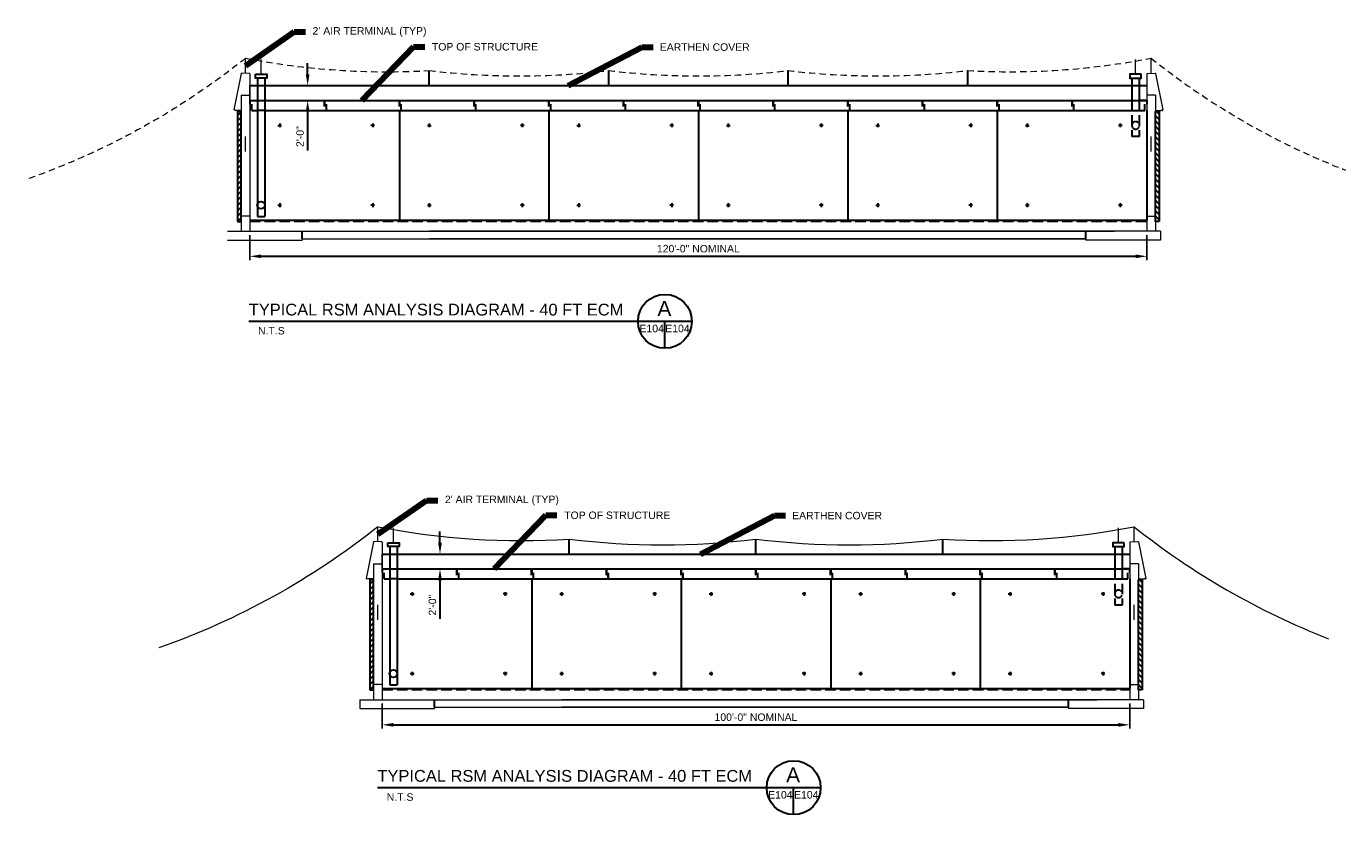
# Model space of a CAD drawing. Header units: inches. Extents: x 3176 to 8492, y -2587 to 2467.
# Tile 4 of 7: x 6273 to 8391, y -2587 to -1322. Entities that reach past the tile are written whole.
import ezdxf

# ---------------------------------------------------------------- set-up
doc = ezdxf.new("R2010")
doc.units = ezdxf.units.IN
doc.header["$LTSCALE"] = 50
doc.header["$MEASUREMENT"] = 0
doc.linetypes.add('DGN Style 2', pattern=[0.338661, 0.203197, -0.135465])
doc.linetypes.add('DGN Style 3', pattern=[0.474126, 0.338661, -0.135465])
doc.layers.get('Defpoints').update_dxf_attribs({"lineweight": 0})
for name, color, linetype, lineweight in [('E-ANNO-TEXT', 7, 'Continuous', 0), ('G-ANNO-DIM', 1, 'Continuous', 0), ('G-ANNO-TEXT', 2, 'Continuous', 30), ('Level 2', 7, 'Continuous', 0), ('S-FNDN-FTNG', 48, 'Continuous', 13), ('S-FNDN-PEDS', 48, 'Continuous', 30), ('S-WALL-LOAD', 3, 'Continuous', 13)]:
    doc.layers.add(name, color=color, linetype=linetype, lineweight=lineweight)
doc.styles.add("_1 4 1'-0", font='arial.ttf', dxfattribs={"height": 6})
doc.styles.add("_1 4 1'-0_0", font='arial.ttf')
doc.styles.add('TITLE 6.35', font='swissk.ttf', dxfattribs={"height": 250})
doc.styles.add('Title Block - General', font='arial.ttf', dxfattribs={"height": 0.12})
doc.styles.add('TITLE20', font='simplex.shx', dxfattribs={"height": 5000})
doc.dimstyles.new("1 4 1'-0", dxfattribs={"dimtxt": 12, "dimasz": 18, "dimexe": 6, "dimexo": 6, "dimgap": 6, "dimtad": 1, "dimdec": 0, "dimzin": 11, "dimdsep": 46, "dimlunit": 3, "dimtxsty": "_1 4 1'-0_0", "dimcen": 0.09, "dimclrd": 256, "dimadec": 4, "dimazin": 3, "dimtfac": 1, "dimtdec": 0, "dimtofl": 0, "dimtmove": 0, "dimatfit": 2, "dimfxl": 1, "dimfrac": 2, "dimtolj": 1, "dimtzin": 11, "dimlwd": -1, "dimarcsym": 0})

# ---------------------------------------------------------------- blocks, each defined once
blk = doc.blocks.new('*D166')
at = {"layer": 'Defpoints', "color": 0, "lineweight": 0, "transparency": 16777216}
for p in [(6844, -2168.4), (6936.7, -2168.4), (6844, -2192.4)]:
    blk.add_point(p, dxfattribs=at)
at = {"layer": 'G-ANNO-TEXT', "transparency": 16777216}
for p, q in [((6936.7, -2150.4), (6936.7, -2132.4)), ((6936.7, -2210.4), (6936.7, -2272.5))]:
    blk.add_line(p, q, dxfattribs=at)
at = {"layer": 'G-ANNO-TEXT', "color": 0, "lineweight": -2, "transparency": 16777216}
for p, q in [((6850, -2168.4), (6942.7, -2168.4)), ((6850, -2192.4), (6942.7, -2192.4))]:
    blk.add_line(p, q, dxfattribs=at)
at = {"layer": 'G-ANNO-TEXT', "lineweight": 0, "transparency": 16777216}
for points in [[(6933.7, -2150.4), (6939.7, -2150.4), (6936.7, -2168.4)], [(6933.7, -2210.4), (6939.7, -2210.4), (6936.7, -2192.4)]]:
    blk.add_solid(points, dxfattribs=at)
at = {"layer": 'G-ANNO-TEXT', "color": 0, "transparency": 16777216, "insert": (6924.6, -2250.4), "char_height": 12, "attachment_point": 5, "rotation": 90, "style": "_1 4 1'-0_0"}
blk.add_mtext('\\A1;\\H12;2\'-0"', dxfattribs=at)
blk = doc.blocks.new('*D167')
at = {"layer": 'Defpoints', "color": 0, "lineweight": 0, "transparency": 16777216}
for p in [(6631.5, -1416.5), (6724.2, -1416.5), (6631.5, -1440.5)]:
    blk.add_point(p, dxfattribs=at)
at = {"layer": 'G-ANNO-TEXT', "transparency": 16777216}
for p, q in [((6724.2, -1398.5), (6724.2, -1380.5)), ((6724.2, -1458.5), (6724.2, -1520.6))]:
    blk.add_line(p, q, dxfattribs=at)
at = {"layer": 'G-ANNO-TEXT', "color": 0, "lineweight": -2, "transparency": 16777216}
for p, q in [((6637.5, -1416.5), (6730.2, -1416.5)), ((6637.5, -1440.5), (6730.2, -1440.5))]:
    blk.add_line(p, q, dxfattribs=at)
at = {"layer": 'G-ANNO-TEXT', "lineweight": 0, "transparency": 16777216}
for points in [[(6721.2, -1398.5), (6727.2, -1398.5), (6724.2, -1416.5)], [(6721.2, -1458.5), (6727.2, -1458.5), (6724.2, -1440.5)]]:
    blk.add_solid(points, dxfattribs=at)
at = {"layer": 'G-ANNO-TEXT', "color": 0, "transparency": 16777216, "insert": (6712.1, -1498.5), "char_height": 12, "attachment_point": 5, "rotation": 90, "style": "_1 4 1'-0_0"}
blk.add_mtext('\\A1;\\H12;2\'-0"', dxfattribs=at)
blk = doc.blocks.new('*D171')
at = {"layer": 'Defpoints', "color": 0, "lineweight": 0, "transparency": 16777216}
for p in [(6631.5, -1650.5), (8071.5, -1650.5), (8071.5, -1690.6)]:
    blk.add_point(p, dxfattribs=at)
at = {"layer": 'G-ANNO-TEXT', "color": 0, "lineweight": -2, "transparency": 16777216}
for p, q in [((6631.5, -1656.5), (6631.5, -1696.6)), ((8071.5, -1656.5), (8071.5, -1696.6))]:
    blk.add_line(p, q, dxfattribs=at)
at = {"layer": 'G-ANNO-TEXT', "transparency": 16777216}
blk.add_line((6649.5, -1690.6), (8053.5, -1690.6), dxfattribs=at)
at = {"layer": 'G-ANNO-TEXT', "lineweight": 0, "transparency": 16777216}
for points in [[(6649.5, -1687.6), (6649.5, -1693.6), (6631.5, -1690.6)], [(8053.5, -1687.6), (8053.5, -1693.6), (8071.5, -1690.6)]]:
    blk.add_solid(points, dxfattribs=at)
at = {"layer": 'G-ANNO-TEXT', "color": 0, "transparency": 16777216, "insert": (7351.5, -1678.4), "char_height": 12, "attachment_point": 5, "style": "_1 4 1'-0_0"}
blk.add_mtext('\\A1;120\'-0" NOMINAL', dxfattribs=at)
blk = doc.blocks.new('*D172')
at = {"layer": 'Defpoints', "color": 0, "lineweight": 0, "transparency": 16777216}
for p in [(6844, -2402.4), (8044, -2402.4), (8044, -2442.5)]:
    blk.add_point(p, dxfattribs=at)
at = {"layer": 'G-ANNO-TEXT', "color": 0, "lineweight": -2, "transparency": 16777216}
for p, q in [((6844, -2408.4), (6844, -2448.5)), ((8044, -2408.4), (8044, -2448.5))]:
    blk.add_line(p, q, dxfattribs=at)
at = {"layer": 'G-ANNO-TEXT', "transparency": 16777216}
blk.add_line((6862, -2442.5), (8026, -2442.5), dxfattribs=at)
at = {"layer": 'G-ANNO-TEXT', "lineweight": 0, "transparency": 16777216}
for points in [[(6862, -2439.5), (6862, -2445.5), (6844, -2442.5)], [(8026, -2439.5), (8026, -2445.5), (8044, -2442.5)]]:
    blk.add_solid(points, dxfattribs=at)
at = {"layer": 'G-ANNO-TEXT', "color": 0, "transparency": 16777216, "insert": (7444, -2430.3), "char_height": 12, "attachment_point": 5, "style": "_1 4 1'-0_0"}
blk.add_mtext('\\A1;100\'-0" NOMINAL', dxfattribs=at)

msp = doc.modelspace()

# ---------------------------------------------------------------- hatches: boundary and pattern name
at = {"layer": 'G-ANNO-TEXT'}
h = msp.add_hatch(dxfattribs=at)
h.set_pattern_fill('HATCH', color=256, style=0, pattern_type=2)
h.set_pattern_definition([(45, (6626.019, -1560.7), (-4.24264, 4.24264), [])])
h.paths.add_polyline_path([(6611.5, -1634.5), (6617.5, -1634.5), (6617.5, -1458), (6611.5, -1458)])
at = {"layer": 'G-ANNO-TEXT', "extrusion": (0, 0, -1)}
h = msp.add_hatch(dxfattribs=at)
h.set_pattern_fill('HATCH', color=256, style=0, pattern_type=2)
h.set_pattern_definition([(45, (-8070.941, -1560.7), (-4.24264, 4.24264), [])])
h.paths.add_polyline_path([(-8091.5, -1634.5), (-8085.5, -1634.5), (-8085.5, -1458), (-8091.5, -1458)])
at = {"layer": 'G-ANNO-TEXT'}
h = msp.add_hatch(dxfattribs=at)
h.set_pattern_fill('HATCH', color=256, style=0, pattern_type=2)
h.set_pattern_definition([(45, (6838.4965, -2312.577), (-4.24264, 4.24264), [])])
h.paths.add_polyline_path([(6824, -2386.3), (6830, -2386.3), (6830, -2209.9), (6824, -2209.9)])
at = {"layer": 'G-ANNO-TEXT', "extrusion": (0, 0, -1)}
h = msp.add_hatch(dxfattribs=at)
h.set_pattern_fill('HATCH', color=256, style=0, pattern_type=2)
h.set_pattern_definition([(45, (-8043.4185, -2312.577), (-4.24264, 4.24264), [])])
h.paths.add_polyline_path([(-8064, -2386.3), (-8058, -2386.3), (-8058, -2209.9), (-8064, -2209.9)])

# ---------------------------------------------------------------- linework, layer by layer
at = {"layer": 'E-ANNO-TEXT'}
for p, q in [((6624.5, -1396.7, -49.3), (6624.5, -1372.7, -49.3)), ((6649.5, -1398.5, -49.3), (6649.5, -1374.5, -49.3)), ((8053.4, -1398.5, -49.3), (8053.4, -1374.5, -49.3)), ((8078.5, -1396.7, -49.3), (8078.5, -1372.7, -49.3)), ((6631.5, -1440.5, -49.3), (6631.5, -1416.5, -49.3)), ((6624.5, -1522.2, -49.3), (6624.5, -1498.2, -49.3)), ((8078.5, -1522.2, -49.3), (8078.5, -1498.2, -49.3)), ((6837, -2148.6, -49.3), (6837, -2124.6, -49.3)), ((6862, -2150.4, -49.3), (6862, -2126.4, -49.3)), ((8025.9, -2150.4, -49.3), (8025.9, -2126.4, -49.3)), ((8051, -2148.6, -49.3), (8051, -2124.6, -49.3)), ((6844, -2192.4, -49.3), (6844, -2168.4, -49.3)), ((6837, -2274.1, -49.3), (6837, -2250.1, -49.3)), ((8051, -2274.1, -49.3), (8051, -2250.1, -49.3))]:
    msp.add_line(p, q, dxfattribs=at)
at = {"layer": 'G-ANNO-DIM'}
for p, q in [((8071.5, -1503.3, -49.3), (8071.5, -1500.5, -49.3)), ((8044, -2255.2, -49.3), (8044, -2252.3, -49.3))]:
    msp.add_line(p, q, dxfattribs=at)
for points in [[(6611.5, -1458, -49.3), (6617.5, -1458, -49.3), (6617.5, -1634.5, -49.3), (6611.5, -1634.5, -49.3)], [(8091.5, -1458, -49.3), (8085.5, -1458, -49.3), (8085.5, -1634.5, -49.3), (8091.5, -1634.5, -49.3)], [(6824, -2209.9, -49.3), (6830, -2209.9, -49.3), (6830, -2386.3, -49.3), (6824, -2386.3, -49.3)], [(8064, -2209.9, -49.3), (8058, -2209.9, -49.3), (8058, -2386.3, -49.3), (8064, -2386.3, -49.3)]]:
    msp.add_3dface(points, dxfattribs=at)
at = {"layer": 'G-ANNO-TEXT'}
for p, q in [((6919.5, -1416.5, -49.3), (6919.5, -1392.5, -49.3)), ((7207.5, -1392.5, -49.3), (7207.5, -1416.5, -49.3)), ((7495.5, -1416.5, -49.3), (7495.5, -1392.5, -49.3)), ((7783.5, -1392.5, -49.3), (7783.5, -1416.5, -49.3)), ((6631.5, -1416.5, -49.3), (8071.5, -1416.5, -49.3)), ((6631.5, -1416.5, -49.3), (6931.5, -1416.5, -49.3)), ((6643.5, -1404.5, -49.3), (6643.5, -1626.5, -49.3)), ((6655.5, -1404.5, -49.3), (6655.4, -1626.5, -49.3)), ((6931.5, -1416.5, -49.3), (7231.5, -1416.5, -49.3)), ((8047.4, -1404.5, -49.3), (8047.4, -1440.5, -49.3)), ((8059.4, -1404.5, -49.3), (8059.4, -1440.5, -49.3)), ((6631.5, -1440.5, -49.3), (6631.5, -1446.2, -49.3)), ((6631.5, -1440.5, -49.3), (6643.5, -1440.5, -49.3)), ((6634.5, -1456.5, -49.3), (6634.5, -1446.5, -49.3)), ((6634.5, -1456.5, -49.3), (6643.5, -1456.5, -49.3)), ((6655.5, -1440.5, -49.3), (6750.9, -1440.5, -49.3)), ((6655.5, -1456.5, -49.3), (6753.9, -1456.5, -49.3)), ((6750.9, -1440.5, -49.3), (6750.9, -1450.4, -49.3)), ((6751.5, -1440.5, -49.3), (6751.5, -1446.2, -49.3)), ((6751.5, -1440.5, -49.3), (6870.9, -1440.5, -49.3)), ((6753.9, -1450.7, -49.3), (6753.9, -1456.5, -49.3)), ((6754.5, -1456.5, -49.3), (6754.5, -1446.5, -49.3)), ((6754.5, -1456.5, -49.3), (6873.9, -1456.5, -49.3)), ((6870.9, -1440.5, -49.3), (6870.9, -1450.4, -49.3)), ((6871.5, -1440.5, -49.3), (7950.9, -1440.5, -49.3)), ((6871.5, -1440.5, -49.3), (6871.5, -1446.2, -49.3)), ((6871.5, -1456.5, -49.3), (6871.5, -1632.5, -49.3)), ((6873.9, -1450.7, -49.3), (6873.9, -1456.5, -49.3)), ((6874.5, -1456.5, -49.3), (6874.5, -1446.5, -49.3)), ((6874.5, -1456.5, -49.3), (7953.9, -1456.5, -49.3)), ((6990.9, -1440.5, -49.3), (6990.9, -1450.4, -49.3)), ((6991.5, -1440.5, -49.3), (6991.5, -1446.2, -49.3)), ((6993.9, -1450.7, -49.3), (6993.9, -1456.5, -49.3)), ((6994.5, -1456.5, -49.3), (6994.5, -1446.5, -49.3)), ((7110.9, -1440.5, -49.3), (7110.9, -1450.4, -49.3)), ((7111.5, -1440.5, -49.3), (7111.5, -1446.2, -49.3)), ((7111.5, -1456.5, -49.3), (7111.5, -1632.5, -49.3)), ((7113.9, -1450.7, -49.3), (7113.9, -1456.5, -49.3)), ((7114.5, -1456.5, -49.3), (7114.5, -1446.5, -49.3)), ((7230.9, -1440.5, -49.3), (7230.9, -1450.4, -49.3)), ((7231.5, -1440.5, -49.3), (7231.5, -1446.2, -49.3)), ((7233.9, -1450.7, -49.3), (7233.9, -1456.5, -49.3)), ((7234.5, -1456.5, -49.3), (7234.5, -1446.5, -49.3)), ((7350.9, -1440.5, -49.3), (7350.9, -1450.4, -49.3)), ((7351.5, -1440.5, -49.3), (7351.5, -1446.2, -49.3)), ((7351.5, -1456.5, -49.3), (7351.5, -1632.5, -49.3)), ((7353.9, -1450.7, -49.3), (7353.9, -1456.5, -49.3)), ((7354.5, -1456.5, -49.3), (7354.5, -1446.5, -49.3)), ((7470.9, -1440.5, -49.3), (7470.9, -1450.4, -49.3)), ((7471.5, -1440.5, -49.3), (7471.5, -1446.2, -49.3)), ((7473.9, -1450.7, -49.3), (7473.9, -1456.5, -49.3)), ((7474.5, -1456.5, -49.3), (7474.5, -1446.5, -49.3)), ((7590.9, -1440.5, -49.3), (7590.9, -1450.4, -49.3)), ((7591.5, -1440.5, -49.3), (7591.5, -1446.2, -49.3)), ((7591.5, -1456.5, -49.3), (7591.5, -1632.5, -49.3)), ((7593.9, -1450.7, -49.3), (7593.9, -1456.5, -49.3)), ((7594.5, -1456.5, -49.3), (7594.5, -1446.5, -49.3)), ((7710.9, -1440.5, -49.3), (7710.9, -1450.4, -49.3)), ((7711.5, -1440.5, -49.3), (7711.5, -1446.2, -49.3)), ((7713.9, -1450.7, -49.3), (7713.9, -1456.5, -49.3)), ((7714.5, -1456.5, -49.3), (7714.5, -1446.5, -49.3)), ((7830.9, -1440.5, -49.3), (7830.9, -1450.4, -49.3)), ((7831.5, -1440.5, -49.3), (7831.5, -1446.2, -49.3)), ((7831.5, -1456.5, -49.3), (7831.5, -1632.5, -49.3)), ((7833.9, -1450.7, -49.3), (7833.9, -1456.5, -49.3)), ((7834.5, -1456.5, -49.3), (7834.5, -1446.5, -49.3)), ((7950.9, -1440.5, -49.3), (7950.9, -1450.4, -49.3)), ((7951.5, -1440.5, -49.3), (8070.9, -1440.5, -49.3)), ((7951.5, -1440.5, -49.3), (7951.5, -1446.2, -49.3)), ((7953.9, -1450.7, -49.3), (7953.9, -1456.5, -49.3)), ((7954.5, -1456.5, -49.3), (7954.5, -1446.5, -49.3)), ((7954.5, -1456.5, -49.3), (8068.5, -1456.5, -49.3)), ((8071.5, -1440.5, -49.3), (8059.4, -1440.5, -49.3)), ((8068.5, -1456.5, -49.3), (8068.5, -1446.5, -49.3)), ((8071.5, -1440.5, -49.3), (8071.5, -1446.2, -49.3)), ((8071.5, -1456.5, -49.3), (8071.5, -1632.5, -49.3)), ((6676.5, -1480.5, -49.3), (6682.5, -1480.5, -49.3)), ((6679.5, -1477.5, -49.3), (6679.5, -1483.5, -49.3)), ((6831.8, -1480.5, -49.3), (6825.8, -1480.5, -49.3)), ((6828.8, -1477.5, -49.3), (6828.8, -1483.5, -49.3)), ((6916.5, -1480.5, -49.3), (6922.5, -1480.5, -49.3)), ((6919.5, -1477.5, -49.3), (6919.5, -1483.5, -49.3)), ((7071.8, -1480.5, -49.3), (7065.8, -1480.5, -49.3)), ((7068.8, -1477.5, -49.3), (7068.8, -1483.5, -49.3)), ((7156.5, -1480.5, -49.3), (7162.5, -1480.5, -49.3)), ((7159.5, -1477.5, -49.3), (7159.5, -1483.5, -49.3)), ((7311.8, -1480.5, -49.3), (7305.8, -1480.5, -49.3)), ((7308.8, -1477.5, -49.3), (7308.8, -1483.5, -49.3)), ((7396.5, -1480.5, -49.3), (7402.5, -1480.5, -49.3)), ((7399.5, -1477.5, -49.3), (7399.5, -1483.5, -49.3)), ((7551.8, -1480.5, -49.3), (7545.8, -1480.5, -49.3)), ((7548.8, -1477.5, -49.3), (7548.8, -1483.5, -49.3)), ((7636.5, -1480.5, -49.3), (7642.5, -1480.5, -49.3)), ((7639.5, -1477.5, -49.3), (7639.5, -1483.5, -49.3)), ((7791.8, -1480.5, -49.3), (7785.8, -1480.5, -49.3)), ((7788.8, -1477.5, -49.3), (7788.8, -1483.5, -49.3)), ((7876.5, -1480.5, -49.3), (7882.5, -1480.5, -49.3)), ((7879.5, -1477.5, -49.3), (7879.5, -1483.5, -49.3)), ((8031.8, -1480.5, -49.3), (8025.8, -1480.5, -49.3)), ((8028.8, -1477.5, -49.3), (8028.8, -1483.5, -49.3)), ((6676.5, -1608.5, -49.3), (6682.5, -1608.5, -49.3)), ((6679.5, -1605.5, -49.3), (6679.5, -1611.5, -49.3)), ((6831.8, -1608.5, -49.3), (6825.8, -1608.5, -49.3)), ((6828.8, -1605.5, -49.3), (6828.8, -1611.5, -49.3)), ((6916.5, -1608.5, -49.3), (6922.5, -1608.5, -49.3)), ((6919.5, -1605.5, -49.3), (6919.5, -1611.5, -49.3)), ((7071.8, -1608.5, -49.3), (7065.8, -1608.5, -49.3)), ((7068.8, -1605.5, -49.3), (7068.8, -1611.5, -49.3)), ((7156.5, -1608.5, -49.3), (7162.5, -1608.5, -49.3)), ((7159.5, -1605.5, -49.3), (7159.5, -1611.5, -49.3)), ((7311.8, -1608.5, -49.3), (7305.8, -1608.5, -49.3)), ((7308.8, -1605.5, -49.3), (7308.8, -1611.5, -49.3)), ((7396.5, -1608.5, -49.3), (7402.5, -1608.5, -49.3)), ((7399.5, -1605.5, -49.3), (7399.5, -1611.5, -49.3)), ((7551.8, -1608.5, -49.3), (7545.8, -1608.5, -49.3)), ((7548.8, -1605.5, -49.3), (7548.8, -1611.5, -49.3)), ((7636.5, -1608.5, -49.3), (7642.5, -1608.5, -49.3)), ((7639.5, -1605.5, -49.3), (7639.5, -1611.5, -49.3)), ((7791.8, -1608.5, -49.3), (7785.8, -1608.5, -49.3)), ((7788.8, -1605.5, -49.3), (7788.8, -1611.5, -49.3)), ((7876.5, -1608.5, -49.3), (7882.5, -1608.5, -49.3)), ((7879.5, -1605.5, -49.3), (7879.5, -1611.5, -49.3)), ((8031.8, -1608.5, -49.3), (8025.8, -1608.5, -49.3)), ((8028.8, -1605.5, -49.3), (8028.8, -1611.5, -49.3)), ((6643.5, -1626.5, -49.3), (6655.4, -1626.5, -49.3)), ((7341.1, -1795, 4.9), (6629.7, -1795, 4.9)), ((7297.9, -1838.2, 4.9), (7297.9, -1795, 4.9)), ((6856, -2156.4, -49.3), (6856, -2378.4, -49.3)), ((6868, -2156.4, -49.3), (6867.9, -2378.4, -49.3)), ((7144, -2168.4, -49.3), (7144, -2144.4, -49.3)), ((7444, -2168.4, -49.3), (7444, -2144.4, -49.3)), ((7744, -2168.4, -49.3), (7744, -2144.4, -49.3)), ((7744, -2168.4, -49.3), (7744, -2144.4, -49.3)), ((8019.9, -2156.4, -49.3), (8019.9, -2192.4, -49.3)), ((8031.9, -2156.4, -49.3), (8031.9, -2192.4, -49.3)), ((6844, -2168.4, -49.3), (8044, -2168.4, -49.3)), ((6844, -2168.4, -49.3), (7144, -2168.4, -49.3)), ((7144, -2168.4, -49.3), (7444, -2168.4, -49.3)), ((6844, -2192.4, -49.3), (6844, -2198.1, -49.3)), ((6844, -2192.4, -49.3), (6856, -2192.4, -49.3)), ((6847, -2208.4, -49.3), (6847, -2198.4, -49.3)), ((6868, -2192.4, -49.3), (6963.3, -2192.4, -49.3)), ((6963.3, -2192.4, -49.3), (6963.3, -2202.3, -49.3)), ((6964, -2192.4, -49.3), (6964, -2198.1, -49.3)), ((6964, -2192.4, -49.3), (7083.3, -2192.4, -49.3)), ((6966.3, -2202.6, -49.3), (6966.3, -2208.4, -49.3)), ((6967, -2208.4, -49.3), (6967, -2198.4, -49.3)), ((7083.3, -2192.4, -49.3), (7083.3, -2202.3, -49.3)), ((7084, -2192.4, -49.3), (7923.3, -2192.4, -49.3)), ((7084, -2192.4, -49.3), (7084, -2198.1, -49.3)), ((7086.3, -2202.6, -49.3), (7086.3, -2208.4, -49.3)), ((7087, -2208.4, -49.3), (7087, -2198.4, -49.3)), ((7203.3, -2192.4, -49.3), (7203.3, -2202.3, -49.3)), ((7204, -2192.4, -49.3), (7204, -2198.1, -49.3)), ((7206.3, -2202.6, -49.3), (7206.3, -2208.4, -49.3)), ((7207, -2208.4, -49.3), (7207, -2198.4, -49.3)), ((7323.3, -2192.4, -49.3), (7323.3, -2202.3, -49.3)), ((7324, -2192.4, -49.3), (7324, -2198.1, -49.3)), ((7326.3, -2202.6, -49.3), (7326.3, -2208.4, -49.3)), ((7327, -2208.4, -49.3), (7327, -2198.4, -49.3)), ((7443.3, -2192.4, -49.3), (7443.3, -2202.3, -49.3)), ((7444, -2192.4, -49.3), (7444, -2198.1, -49.3)), ((7446.3, -2202.6, -49.3), (7446.3, -2208.4, -49.3)), ((7447, -2208.4, -49.3), (7447, -2198.4, -49.3)), ((7563.3, -2192.4, -49.3), (7563.3, -2202.3, -49.3)), ((7564, -2192.4, -49.3), (7564, -2198.1, -49.3)), ((7566.3, -2202.6, -49.3), (7566.3, -2208.4, -49.3)), ((7567, -2208.4, -49.3), (7567, -2198.4, -49.3)), ((7683.3, -2192.4, -49.3), (7683.3, -2202.3, -49.3)), ((7684, -2192.4, -49.3), (7684, -2198.1, -49.3)), ((7686.3, -2202.6, -49.3), (7686.3, -2208.4, -49.3)), ((7687, -2208.4, -49.3), (7687, -2198.4, -49.3)), ((7803.3, -2192.4, -49.3), (7803.3, -2202.3, -49.3)), ((7804, -2192.4, -49.3), (7804, -2198.1, -49.3)), ((7806.3, -2202.6, -49.3), (7806.3, -2208.4, -49.3)), ((7807, -2208.4, -49.3), (7807, -2198.4, -49.3)), ((7923.3, -2192.4, -49.3), (7923.3, -2202.3, -49.3)), ((7924, -2192.4, -49.3), (8043.3, -2192.4, -49.3)), ((7924, -2192.4, -49.3), (7924, -2198.1, -49.3)), ((7926.3, -2202.6, -49.3), (7926.3, -2208.4, -49.3)), ((7927, -2208.4, -49.3), (7927, -2198.4, -49.3)), ((8043.9, -2192.4, -49.3), (8031.9, -2192.4, -49.3)), ((8040.9, -2208.4, -49.3), (8040.9, -2198.4, -49.3)), ((8043.9, -2192.4, -49.3), (8043.9, -2198.1, -49.3)), ((6847, -2208.4, -49.3), (6856, -2208.4, -49.3)), ((6868, -2208.4, -49.3), (6966.3, -2208.4, -49.3)), ((6967, -2208.4, -49.3), (7086.3, -2208.4, -49.3)), ((7084, -2208.4, -49.3), (7084, -2384.4, -49.3)), ((7087, -2208.4, -49.3), (7926.3, -2208.4, -49.3)), ((7324, -2208.4, -49.3), (7324, -2384.4, -49.3)), ((7564, -2208.4, -49.3), (7564, -2384.4, -49.3)), ((7804, -2208.4, -49.3), (7804, -2384.4, -49.3)), ((7927, -2208.4, -49.3), (8040.9, -2208.4, -49.3)), ((8044, -2208.4, -49.3), (8044, -2384.4, -49.3)), ((6889, -2232.4, -49.3), (6895, -2232.4, -49.3)), ((6892, -2229.4, -49.3), (6892, -2235.4, -49.3)), ((7044.3, -2232.4, -49.3), (7038.3, -2232.4, -49.3)), ((7041.3, -2229.4, -49.3), (7041.3, -2235.4, -49.3)), ((7129, -2232.4, -49.3), (7135, -2232.4, -49.3)), ((7132, -2229.4, -49.3), (7132, -2235.4, -49.3)), ((7284.3, -2232.4, -49.3), (7278.3, -2232.4, -49.3)), ((7281.3, -2229.4, -49.3), (7281.3, -2235.4, -49.3)), ((7369, -2232.4, -49.3), (7375, -2232.4, -49.3)), ((7372, -2229.4, -49.3), (7372, -2235.4, -49.3)), ((7524.3, -2232.4, -49.3), (7518.3, -2232.4, -49.3)), ((7521.3, -2229.4, -49.3), (7521.3, -2235.4, -49.3)), ((7609, -2232.4, -49.3), (7615, -2232.4, -49.3)), ((7612, -2229.4, -49.3), (7612, -2235.4, -49.3)), ((7764.3, -2232.4, -49.3), (7758.3, -2232.4, -49.3)), ((7761.3, -2229.4, -49.3), (7761.3, -2235.4, -49.3)), ((7849, -2232.4, -49.3), (7855, -2232.4, -49.3)), ((7852, -2229.4, -49.3), (7852, -2235.4, -49.3)), ((8004.3, -2232.4, -49.3), (7998.3, -2232.4, -49.3)), ((8001.3, -2229.4, -49.3), (8001.3, -2235.4, -49.3)), ((6889, -2360.4, -49.3), (6895, -2360.4, -49.3)), ((6892, -2357.4, -49.3), (6892, -2363.4, -49.3)), ((7044.3, -2360.4, -49.3), (7038.3, -2360.4, -49.3)), ((7041.3, -2357.4, -49.3), (7041.3, -2363.4, -49.3)), ((7129, -2360.4, -49.3), (7135, -2360.4, -49.3)), ((7132, -2357.4, -49.3), (7132, -2363.4, -49.3)), ((7284.3, -2360.4, -49.3), (7278.3, -2360.4, -49.3)), ((7281.3, -2357.4, -49.3), (7281.3, -2363.4, -49.3)), ((7369, -2360.4, -49.3), (7375, -2360.4, -49.3)), ((7372, -2357.4, -49.3), (7372, -2363.4, -49.3)), ((7524.3, -2360.4, -49.3), (7518.3, -2360.4, -49.3)), ((7521.3, -2357.4, -49.3), (7521.3, -2363.4, -49.3)), ((7609, -2360.4, -49.3), (7615, -2360.4, -49.3)), ((7612, -2357.4, -49.3), (7612, -2363.4, -49.3)), ((7764.3, -2360.4, -49.3), (7758.3, -2360.4, -49.3)), ((7761.3, -2357.4, -49.3), (7761.3, -2363.4, -49.3)), ((7849, -2360.4, -49.3), (7855, -2360.4, -49.3)), ((7852, -2357.4, -49.3), (7852, -2363.4, -49.3)), ((8004.3, -2360.4, -49.3), (7998.3, -2360.4, -49.3)), ((8001.3, -2357.4, -49.3), (8001.3, -2363.4, -49.3)), ((6856, -2378.4, -49.3), (6867.9, -2378.4, -49.3)), ((7547.7, -2543.4, 4.9), (6836.3, -2543.4, 4.9)), ((7504.5, -2586.6, 4.9), (7504.5, -2543.4, 4.9))]:
    msp.add_line(p, q, dxfattribs=at)
at = {"layer": 'G-ANNO-TEXT', "linetype": 'DGN Style 3'}
for p, q in [((6643.5, -1440.5, -49.3), (6655.8, -1440.5, -49.3)), ((6655.5, -1456.5, -49.3), (6643.5, -1456.5, -49.3)), ((8047.5, -1440.5, -49.3), (8047.5, -1498.5, -49.3)), ((8059.4, -1440.5, -49.3), (8059.4, -1498.5, -49.3)), ((8059.5, -1498.5, -49.3), (8047.5, -1498.5, -49.3)), ((6631.5, -1634, -49.3), (8071.5, -1634, -49.3)), ((6715.5, -1662.5, -49.3), (6715.5, -1650.5, -49.3)), ((7973.5, -1662.5, -49.3), (7973.5, -1650.5, -49.3)), ((6856, -2192.4, -49.3), (6868.3, -2192.4, -49.3)), ((8020, -2192.4, -49.3), (8020, -2250.4, -49.3)), ((8031.9, -2192.4, -49.3), (8031.9, -2250.4, -49.3)), ((6868, -2208.4, -49.3), (6856, -2208.4, -49.3)), ((8032, -2250.4, -49.3), (8020, -2250.4, -49.3)), ((6844, -2385.9, -49.3), (8044, -2385.9, -49.3)), ((6928, -2414.4, -49.3), (6928, -2402.4, -49.3)), ((7946, -2414.4, -49.3), (7946, -2402.4, -49.3))]:
    msp.add_line(p, q, dxfattribs=at)
at = {"layer": 'G-ANNO-TEXT', "linetype": 'DGN Style 3', "extrusion": (0, 0, -1)}
for centre in [(-8053.5, -1480.5, 49.3), (-8026, -2232.4, 49.3)]:
    msp.add_circle(centre, 6, dxfattribs=at)
at = {"layer": 'G-ANNO-TEXT'}
for centre in [(6649.4, -1608.5, -49.3), (6861.9, -2360.4, -49.3)]:
    msp.add_circle(centre, 6, dxfattribs=at)
for centre in [(7297.9, -1795, 4.9), (7504.5, -2543.4, 4.9)]:
    msp.add_arc(centre, 43.2, 0, 360, dxfattribs=at)
for points in [[(6640.5, -1398.5, -49.3), (6658.5, -1398.5, -49.3), (6658.5, -1404.5, -49.3), (6640.5, -1404.5, -49.3)], [(8062.4, -1398.5, -49.3), (8044.4, -1398.5, -49.3), (8044.4, -1404.5, -49.3), (8062.4, -1404.5, -49.3)], [(6611.5, -1634.5, -49.3), (6617.5, -1634.5, -49.3), (6617.5, -1458, -49.3), (6611.5, -1458, -49.3)], [(8091.5, -1634.5, -49.3), (8085.5, -1634.5, -49.3), (8085.5, -1458, -49.3), (8091.5, -1458, -49.3)], [(6853, -2150.4, -49.3), (6871, -2150.4, -49.3), (6871, -2156.4, -49.3), (6853, -2156.4, -49.3)], [(8034.9, -2150.4, -49.3), (8016.9, -2150.4, -49.3), (8016.9, -2156.4, -49.3), (8034.9, -2156.4, -49.3)], [(6824, -2386.3, -49.3), (6830, -2386.3, -49.3), (6830, -2209.9, -49.3), (6824, -2209.9, -49.3)], [(8064, -2386.3, -49.3), (8058, -2386.3, -49.3), (8058, -2209.9, -49.3), (8064, -2209.9, -49.3)]]:
    msp.add_3dface(points, dxfattribs=at)
at = {"layer": 'Level 2', "linetype": 'DGN Style 2', "extrusion": (0, 0, -1)}
msp.add_arc((-5876.4, -434.5, 49.3), 1200, 231.4338, 250.7169, dxfattribs=at)
at = {"layer": 'Level 2', "linetype": 'DGN Style 2'}
for centre, start, end in [((6851.5, -194.4, -49.3), 259.0935, 273.2462), ((7851.4, -194.4, -49.3), 266.7538, 280.9065), ((8826.6, -434.5, -49.3), 231.4338, 248.6998), ((7063.5, -201.1, -49.3), 263.1079, 276.8921), ((7351.5, -201.1, -49.3), 263.1079, 276.8921), ((7639.5, -201.1, -49.3), 263.1079, 276.8921)]:
    msp.add_arc(centre, 1200, start, end, dxfattribs=at)
at = {"layer": 'Level 2', "extrusion": (0, 0, -1)}
msp.add_arc((-6088.9, -1186.3, 49.3), 1200, 231.4338, 250.7169, dxfattribs=at)
at = {"layer": 'Level 2'}
for centre, start, end in [((7066.9, -946.8, -49.3), 258.9546, 273.6836), ((7821.1, -946.8, -49.3), 266.3164, 281.0454), ((8799.1, -1186.3, -49.3), 231.4338, 248.6998), ((7294, -953.8, -49.3), 262.8192, 277.1808), ((7594, -953.8, -49.3), 262.8192, 277.1808)]:
    msp.add_arc(centre, 1200, start, end, dxfattribs=at)
at = {"layer": 'S-FNDN-FTNG'}
for p, q in [((6595.5, -1650.5, -49.3), (6653.5, -1650.5, -49.3)), ((6653.5, -1650.5, -49.3), (8019.5, -1650.5, -49.3)), ((8035.5, -1650.5, -49.3), (6919.6, -1650.5, -49.3)), ((8093.5, -1650.5, -49.3), (8035.5, -1650.5, -49.3)), ((8093.5, -1650.5, -49.3), (8093.5, -1664.5, -49.3)), ((6595.5, -1664.5, -49.3), (6715.5, -1664.5, -49.3)), ((6715.5, -1662.5, -49.3), (7973.5, -1662.5, -49.3)), ((6715.5, -1662.5, -49.3), (6715.5, -1664.5, -49.3)), ((7973.5, -1662.5, -49.3), (6919.6, -1662.5, -49.3)), ((7973.5, -1662.5, -49.3), (7973.5, -1664.5, -49.3)), ((8093.5, -1664.5, -49.3), (7973.5, -1664.5, -49.3)), ((6808, -2402.4, -49.3), (6808, -2416.4, -49.3)), ((6808, -2402.4, -49.3), (6866, -2402.4, -49.3)), ((6866, -2402.4, -49.3), (7992, -2402.4, -49.3)), ((6928, -2414.4, -49.3), (7946, -2414.4, -49.3)), ((6928, -2414.4, -49.3), (6928, -2416.4, -49.3)), ((8008, -2402.4, -49.3), (7132.1, -2402.4, -49.3)), ((7946, -2414.4, -49.3), (7132.1, -2414.4, -49.3)), ((7946, -2414.4, -49.3), (7946, -2416.4, -49.3)), ((8066, -2402.4, -49.3), (8008, -2402.4, -49.3)), ((8066, -2402.4, -49.3), (8066, -2416.4, -49.3)), ((6808, -2416.4, -49.3), (6928, -2416.4, -49.3)), ((8066, -2416.4, -49.3), (7946, -2416.4, -49.3))]:
    msp.add_line(p, q, dxfattribs=at)
at = {"layer": 'S-FNDN-PEDS'}
for p, q in [((6631.5, -1632.5, -49.3), (8071.5, -1632.5, -49.3)), ((6844, -2384.4, -49.3), (8044, -2384.4, -49.3))]:
    msp.add_line(p, q, dxfattribs=at)
at = {"layer": 'S-WALL-LOAD'}
for p, q in [((6617.3, -1397.2, -49.3), (6605.6, -1455.7, -49.3)), ((6617.3, -1397.2, -49.3), (6618.2, -1396.5, -49.3)), ((6630.7, -1397, -49.3), (6618.2, -1396.5, -49.3)), ((6630.7, -1397, -49.3), (6631.5, -1397.7, -49.3)), ((6631.5, -1397.7, -49.3), (6631.5, -1456.5, -49.3)), ((8072.2, -1397, -49.3), (8071.5, -1397.7, -49.3)), ((8071.5, -1397.7, -49.3), (8071.5, -1456.5, -49.3)), ((8072.2, -1397, -49.3), (8084.7, -1396.5, -49.3)), ((8085.6, -1397.2, -49.3), (8084.7, -1396.5, -49.3)), ((8085.6, -1397.2, -49.3), (8097.3, -1455.7, -49.3)), ((6617.5, -1432, -49.3), (6631.5, -1432, -49.3)), ((6617.5, -1432, -49.3), (6617.5, -1650.5, -49.3)), ((8085.5, -1432, -49.3), (8071.5, -1432, -49.3)), ((8085.5, -1432, -49.3), (8085.5, -1650.5, -49.3)), ((6617.5, -1456.5, -49.3), (6608.3, -1456.5, -49.3)), ((6631.5, -1456.5, -49.3), (6631.5, -1650.5, -49.3)), ((8071.5, -1456.5, -49.3), (8071.5, -1650.5, -49.3)), ((8085.5, -1456.5, -49.3), (8094.6, -1456.5, -49.3)), ((8096.1, -1456.5, -49.3), (8096.7, -1456.5, -49.3)), ((8096.7, -1456.5, -49.3), (8097.3, -1455.7, -49.3)), ((6631.5, -1626, -49.3), (6617.5, -1626, -49.3)), ((8071.5, -1626, -49.3), (8085.5, -1626, -49.3)), ((6829.8, -2149.1, -49.3), (6818.1, -2207.6, -49.3)), ((6829.8, -2149.1, -49.3), (6830.7, -2148.4, -49.3)), ((6843.2, -2148.9, -49.3), (6830.7, -2148.4, -49.3)), ((6843.2, -2148.9, -49.3), (6844, -2149.6, -49.3)), ((6844, -2149.6, -49.3), (6844, -2208.4, -49.3)), ((8044.7, -2148.9, -49.3), (8044, -2149.6, -49.3)), ((8044, -2149.6, -49.3), (8044, -2208.4, -49.3)), ((8044.7, -2148.9, -49.3), (8057.2, -2148.4, -49.3)), ((8058.1, -2149.1, -49.3), (8057.2, -2148.4, -49.3)), ((8058.1, -2149.1, -49.3), (8069.8, -2207.6, -49.3)), ((6830, -2183.9, -49.3), (6844, -2183.9, -49.3)), ((6830, -2183.9, -49.3), (6830, -2402.4, -49.3)), ((8058, -2183.9, -49.3), (8044, -2183.9, -49.3)), ((8058, -2183.9, -49.3), (8058, -2402.4, -49.3)), ((6818.7, -2208.4, -49.3), (6818.1, -2207.6, -49.3)), ((6819.3, -2208.4, -49.3), (6818.7, -2208.4, -49.3)), ((6830, -2208.4, -49.3), (6820.8, -2208.4, -49.3)), ((6844, -2208.4, -49.3), (6844, -2402.4, -49.3)), ((8044, -2208.4, -49.3), (8044, -2402.4, -49.3)), ((8058, -2208.4, -49.3), (8067.1, -2208.4, -49.3)), ((8068.6, -2208.4, -49.3), (8069.2, -2208.4, -49.3)), ((8069.2, -2208.4, -49.3), (8069.8, -2207.6, -49.3)), ((6844, -2377.9, -49.3), (6830, -2377.9, -49.3)), ((8044, -2377.9, -49.3), (8058, -2377.9, -49.3))]:
    msp.add_line(p, q, dxfattribs=at)
at = {"layer": 'S-WALL-LOAD', "elevation": -49.3, "flags": 128}
for points in [[(6606.9, -1456.5), (6607.6, -1455.7), (6608.3, -1456.5)], [(8096.1, -1456.5), (8095.3, -1455.7), (8094.6, -1456.5)], [(6819.3, -2208.4), (6820.1, -2207.6), (6820.8, -2208.4)], [(8068.6, -2208.4), (8067.8, -2207.6), (8067.1, -2208.4)]]:
    msp.add_lwpolyline(points, dxfattribs=at)

# ---------------------------------------------------------------- texts
at = {"layer": 'G-ANNO-TEXT', "char_height": 12, "attachment_point": 4, "line_spacing_factor": 0.6, "style": 'Title Block - General'}
for s, insert in [("2' AIR TERMINAL (TYP)", (6732.1, -1330.6, -49.3)), ('EARTHEN COVER', (7289.6, -1354.9, -49.3)), ("2' AIR TERMINAL (TYP)", (6944.6, -2082.5, -49.3)), ('EARTHEN COVER', (7502.1, -2106.8, -49.3))]:
    msp.add_mtext(s, dxfattribs=dict(at, insert=insert))
at = {"layer": 'G-ANNO-TEXT', "color": 7, "char_height": 12, "attachment_point": 4, "line_spacing_factor": 0.659055, "style": "_1 4 1'-0"}
for insert in [(6923.7, -1354.4, -49.3), (7136.1, -2106.3, -49.3)]:
    msp.add_mtext('TOP OF STRUCTURE ', dxfattribs=dict(at, insert=insert))
at = {"layer": 'G-ANNO-TEXT', "color": 7, "linetype": 'Continuous', "lineweight": 13, "char_height": 18.898, "attachment_point": 1, "line_spacing_factor": 0.72, "style": 'TITLE 6.35'}
for insert in [(6629.7, -1766.7, 4.9), (6836.3, -2515, 4.9)]:
    msp.add_mtext('\\fArial|b0|i0|c00|p39;TYPICAL RSM ANALYSIS DIAGRAM - 40 FT ECM', dxfattribs=dict(at, insert=insert))
at = {"layer": 'G-ANNO-TEXT', "color": 7, "linetype": 'Continuous', "lineweight": 0}
for s, insert, char_height, attachment_point, line_spacing_factor, style in [('\\fArial|b0|i0|c00|p39;A', (7297, -1774.4, 4.9), 24, 5, 0.72, 'TITLE20'), ('N.T.S', (6644.6, -1804, 4.9), 12, 1, 0.659055, "_1 4 1'-0"), ('\\fArial|b0|i0|c00|p39;E104', (7276.6, -1812.6, 4.9), 12, 8, 0.72, 'TITLE20'), ('\\fArial|b0|i0|c00|p39;E104', (7318, -1812.6, 4.9), 12, 8, 0.72, 'TITLE20'), ('\\fArial|b0|i0|c00|p39;A', (7503.6, -2522.8, 4.9), 24, 5, 0.72, 'TITLE20'), ('N.T.S', (6851.2, -2552.4, 4.9), 12, 1, 0.659055, "_1 4 1'-0"), ('\\fArial|b0|i0|c00|p39;E104', (7483.2, -2561, 4.9), 12, 8, 0.72, 'TITLE20'), ('\\fArial|b0|i0|c00|p39;E104', (7524.7, -2561, 4.9), 12, 8, 0.72, 'TITLE20')]:
    msp.add_mtext(s, dxfattribs=dict(at, insert=insert, char_height=char_height, attachment_point=attachment_point, line_spacing_factor=line_spacing_factor, style=style))

# ---------------------------------------------------------------- dimensions: what is measured, and where the dimension line sits
at = {"layer": 'G-ANNO-TEXT'}
for base, p1, p2, picture, middle in [((6724.2, -1416.5, -49.3), (6631.5, -1440.5, -49.3), (6631.5, -1416.5, -49.3), '*D167', (6724.2, -1498.5, -49.3)), ((6936.7, -2168.4, -49.3), (6844, -2192.4, -49.3), (6844, -2168.4, -49.3), '*D166', (6936.7, -2250.4, -49.3))]:
    dim = msp.add_linear_dim(base=base, p1=p1, p2=p2, angle=90, text='\\H12;<>', dimstyle="1 4 1'-0", dxfattribs=at)
    dim.commit()
    dim.dimension.update_dxf_attribs({"geometry": picture, "text_midpoint": middle, "dimtype": 160})
for base, p1, p2, picture, middle in [((8071.5, -1690.6, -49.3), (6631.5, -1650.5, -49.3), (8071.5, -1650.5, -49.3), '*D171', (7351.5, -1678.4, -49.3)), ((8044, -2442.5, -49.3), (6844, -2402.4, -49.3), (8044, -2402.4, -49.3), '*D172', (7444, -2430.3, -49.3))]:
    dim = msp.add_linear_dim(base=base, p1=p1, p2=p2, text='<> NOMINAL', dimstyle="1 4 1'-0", dxfattribs=at)
    dim.commit()
    dim.dimension.update_dxf_attribs({"geometry": picture, "text_midpoint": middle})

# ---------------------------------------------------------------- leaders
at = {"layer": 'G-ANNO-TEXT', "annotation_type": 0, "has_hookline": 1, "hookline_direction": 0}
for points, text_width in [([(6624.5, -1384.7, -49.3), (6702.6, -1330.6, -49.3), (6720.6, -1330.6, -49.3)], 181.9), ([(7142.7, -1416.5, -49.3), (7261, -1354.9, -49.3), (7279, -1354.9, -49.3)], 142.8), ([(6837, -2136.6, -49.3), (6915.1, -2082.5, -49.3), (6933.1, -2082.5, -49.3)], 181.9), ([(7355.2, -2168.4, -49.3), (7473.5, -2106.8, -49.3), (7491.5, -2106.8, -49.3)], 142.8)]:
    msp.add_leader(points, dimstyle="1 4 1'-0", override={"dimgap": 12, "dimtad": 0, "dimclrd": 0, "dimlwd": 65534}, dxfattribs=dict(at, text_width=text_width))
for points in [[(6811.2, -1440.5, -49.3), (6894.1, -1354.4, -49.3), (6912.1, -1354.4, -49.3)], [(7023.6, -2192.4, -49.3), (7106.5, -2106.3, -49.3), (7124.5, -2106.3, -49.3)]]:
    msp.add_leader(points, dimstyle="1 4 1'-0", override={"dimgap": 12, "dimtad": 0, "dimclrd": 0, "dimlwd": 65534}, dxfattribs=at)

doc.saveas('drawing.dxf')
